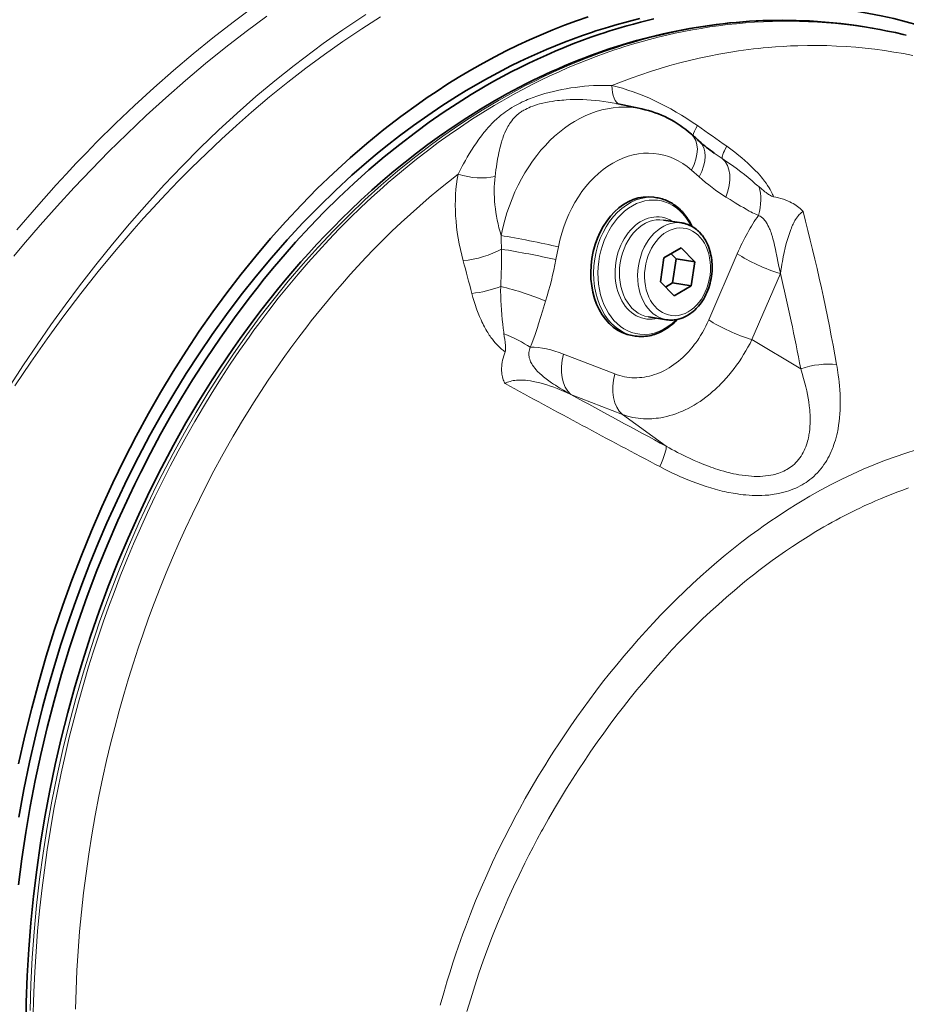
# Model space of a CAD drawing. Extents: x -672 to 7836, y -4841 to 1047.
# Tile 58 of 80: x 4865 to 4928, y -4316 to -4246. Entities that reach past the tile are written whole.
import ezdxf

# ---------------------------------------------------------------- set-up
doc = ezdxf.new("R2010")
doc.units = 0

msp = doc.modelspace()

# ---------------------------------------------------------------- linework, layer by layer
at = {"color": 7, "lineweight": 35}
for p, q in [((4927.846191, -4246.668945), (4927.853516, -4246.670898)), ((4928.08252, -4246.725586), (4927.853516, -4246.670898)), ((4909.205566, -4251.992676), (4907.395508, -4251.611328)), ((4910.275879, -4258.328613), (4910.070801, -4258.296387)), ((4912.063965, -4260.12793), (4910.762207, -4259.92334)), ((4912.00293, -4261.908203), (4910.77832, -4262.615234)), ((4912.978027, -4262.914551), (4912.00293, -4261.908203)), ((4910.77832, -4262.615234), (4910.528809, -4264.329102)), ((4911.649414, -4262.706055), (4911.280273, -4262.325195)), ((4911.399414, -4264.419922), (4911.649414, -4262.706055)), ((4911.649414, -4262.706055), (4912.978027, -4262.914551)), ((4912.728516, -4264.628418), (4912.978027, -4262.914551)), ((4910.528809, -4264.329102), (4911.503906, -4265.335938)), ((4910.897461, -4264.709961), (4911.399414, -4264.419922)), ((4911.399414, -4264.419922), (4912.728516, -4264.628418)), ((4911.503906, -4265.335938), (4912.728516, -4264.628418)), ((4910.977539, -4267.042969), (4909.675781, -4266.838379)), ((4910.977539, -4267.042969), (4911.085449, -4267.057129)), ((4908.724121, -4268.20752), (4908.519043, -4268.175293)), ((4908.724121, -4268.20752), (4908.873535, -4268.226563))]:
    msp.add_line(p, q, dxfattribs=at)
at = {"color": 7, "lineweight": 13}
for p, q in [((4912.752441, -4256.35498), (4913.297852, -4256.84082)), ((4903.07373, -4262.744141), (4903.248535, -4261.841797)), ((4913.98584, -4267.05127), (4916.020996, -4262.331543)), ((4917.069824, -4268.466797), (4919.10498, -4263.74707)), ((4920.547852, -4270.539551), (4917.069824, -4268.466797)), ((4903.614746, -4269.494141), (4907.288086, -4270.917969)), ((4904.147949, -4272.382813), (4907.821289, -4273.806641)), ((4910.950195, -4276.080566), (4907.821289, -4273.806641)), ((4900.324219, -4302.254883), (4900.234863, -4302.418457)), ((4902.135742, -4303.409668), (4902.049316, -4303.566406))]:
    msp.add_line(p, q, dxfattribs=at)
for points in [[(4864.595703, -4260.612305), (4865.982422, -4258.999023), (4867.394043, -4257.420898), (4868.110352, -4256.643066), (4868.833008, -4255.874512), (4869.556641, -4255.120117), (4870.286133, -4254.375), (4871.630371, -4253.041504), (4872.991211, -4251.741699), (4874.368164, -4250.477051), (4875.76123, -4249.248047), (4877.168457, -4248.056641), (4878.589844, -4246.90332), (4880.023926, -4245.790039), (4881.470215, -4244.717285)], [(4864.110352, -4271.733398), (4865.05957, -4270.268555), (4866.029297, -4268.824219), (4867.019531, -4267.400391), (4868.029297, -4265.999023), (4869.058594, -4264.620605), (4870.224609, -4263.116699), (4871.413574, -4261.643066), (4872.625, -4260.20166), (4873.85791, -4258.792969), (4875.112305, -4257.418457), (4876.386719, -4256.079102), (4877.680664, -4254.776367), (4878.994141, -4253.511719), (4880.325195, -4252.286133), (4881.661621, -4251.11084), (4883.014648, -4249.976563), (4884.382324, -4248.884277), (4885.764648, -4247.834961), (4886.460938, -4247.32666), (4887.160156, -4246.82959), (4887.862305, -4246.344238), (4888.567871, -4245.870117), (4889.512695, -4245.255859)], [(4864.375, -4262.513672), (4865.07373, -4261.677246), (4866.257813, -4260.296875), (4867.459473, -4258.941406), (4868.678223, -4257.611816), (4869.914063, -4256.308594), (4871.165527, -4255.033203), (4872.432129, -4253.785645), (4873.816406, -4252.47168), (4875.217285, -4251.193359), (4876.633789, -4249.951172), (4878.064453, -4248.746582), (4879.508789, -4247.581055), (4880.965332, -4246.455566), (4882.434082, -4245.371094)], [(4864.445313, -4271.767578), (4865.581543, -4270.072266), (4866.746582, -4268.405762), (4867.938965, -4266.77002), (4869.158691, -4265.165527), (4870.404297, -4263.59375), (4871.675293, -4262.056152), (4872.970703, -4260.553711), (4873.63916, -4259.802734), (4874.313965, -4259.061523), (4875.222168, -4258.088867), (4876.140137, -4257.133789), (4877.067871, -4256.196777), (4878.122559, -4255.165527), (4879.188477, -4254.158203), (4880.265137, -4253.175781), (4881.352051, -4252.218262), (4882.632324, -4251.133789), (4883.925293, -4250.085449), (4885.22998, -4249.074219), (4886.54541, -4248.100098), (4887.871094, -4247.164063), (4889.205566, -4246.268066), (4890.547852, -4245.411621)], [(4898.974121, -4251.385254), (4899.615723, -4251.021484), (4900.260254, -4250.668945), (4900.908203, -4250.328125), (4901.559082, -4249.998535), (4902.212402, -4249.680664), (4902.868652, -4249.375), (4903.527832, -4249.080566), (4904.188965, -4248.797852), (4904.852539, -4248.527344), (4905.185547, -4248.396484), (4905.518555, -4248.268555), (4906.130859, -4248.04248), (4906.744629, -4247.825684), (4907.359863, -4247.619629), (4907.976563, -4247.423828), (4908.594727, -4247.237793), (4909.214355, -4247.0625), (4909.834473, -4246.897461), (4910.456055, -4246.742676), (4911.078613, -4246.598145), (4911.702148, -4246.463867), (4912.325684, -4246.34082), (4912.950195, -4246.227539), (4913.602539, -4246.120605), (4914.255371, -4246.024902), (4914.908203, -4245.940918), (4915.561523, -4245.868652), (4916.214844, -4245.807617), (4916.868164, -4245.757813), (4917.520996, -4245.719727), (4918.173828, -4245.692871), (4918.826172, -4245.677734), (4919.477539, -4245.674316), (4920.128906, -4245.682129), (4920.779297, -4245.701172), (4921.428711, -4245.732422), (4922.077148, -4245.774414), (4922.724121, -4245.828125), (4923.370117, -4245.893555), (4924.014648, -4245.970215), (4924.657715, -4246.058105), (4925.299316, -4246.157715), (4925.938965, -4246.268555), (4926.57666, -4246.390625), (4927.212402, -4246.524414), (4927.846191, -4246.668945)], [(4928.08252, -4246.725586), (4927.45752, -4246.582031), (4926.830078, -4246.450195), (4926.201172, -4246.329102), (4925.569824, -4246.21875), (4924.937012, -4246.120117), (4924.302734, -4246.032227), (4923.666992, -4245.955078), (4923.029297, -4245.889648), (4922.390625, -4245.834961), (4921.750977, -4245.791504), (4921.110352, -4245.759766), (4920.468262, -4245.738281), (4919.825684, -4245.728516), (4919.182129, -4245.72998), (4918.538574, -4245.742676), (4917.894043, -4245.766602), (4917.249023, -4245.80127), (4916.604004, -4245.847656), (4915.958984, -4245.904785), (4915.313965, -4245.973633), (4914.668945, -4246.053223), (4914.053223, -4246.139648), (4913.437988, -4246.236328), (4912.823242, -4246.343262), (4912.208984, -4246.459961), (4911.595215, -4246.587402), (4910.982422, -4246.724609), (4910.370117, -4246.871582), (4909.758789, -4247.028809), (4909.148926, -4247.196289), (4908.539551, -4247.373535), (4907.931641, -4247.560547), (4907.598633, -4247.667969), (4907.265625, -4247.777832), (4906.932129, -4247.891113), (4906.599121, -4248.007813), (4905.935547, -4248.249023), (4905.273926, -4248.502441), (4904.614258, -4248.76709), (4903.957031, -4249.043945), (4903.302246, -4249.33252), (4902.649902, -4249.632813), (4902, -4249.944336), (4901.383789, -4250.251953), (4900.77002, -4250.569824), (4900.158691, -4250.897949), (4899.550781, -4251.236328), (4899.201172, -4251.436035)], [(4928.559082, -4248.174805), (4927.883301, -4248.044434), (4927.205078, -4247.927246), (4926.525391, -4247.822754), (4925.843262, -4247.731445), (4925.159668, -4247.65332), (4924.474609, -4247.587891), (4923.788086, -4247.536133), (4923.100098, -4247.497559), (4922.411133, -4247.47168), (4921.721191, -4247.459473), (4921.030273, -4247.460449), (4920.338867, -4247.474609), (4919.811523, -4247.494141), (4919.283691, -4247.521484), (4918.756348, -4247.556152), (4918.228516, -4247.598633), (4917.876465, -4247.631348), (4917.524902, -4247.66748), (4917.172852, -4247.707031), (4916.820801, -4247.749512), (4916.117188, -4247.845703), (4915.414063, -4247.955078), (4914.711426, -4248.078125), (4914.009766, -4248.214355), (4913.308594, -4248.364258), (4912.608887, -4248.527832), (4911.910156, -4248.70459), (4911.212402, -4248.894531), (4910.516602, -4249.098145), (4909.822266, -4249.314941), (4909.129883, -4249.544922), (4908.439453, -4249.788086), (4907.750488, -4250.044434), (4907.064453, -4250.313965)], [(4900.082031, -4251.802734), (4900.224121, -4251.722656), (4900.370117, -4251.644531), (4900.520508, -4251.567871), (4900.67334, -4251.494141), (4900.797363, -4251.437012), (4900.922363, -4251.381348), (4901.052246, -4251.32666), (4901.183105, -4251.272949), (4901.446289, -4251.171875), (4901.714844, -4251.07666), (4901.987305, -4250.987793), (4902.284668, -4250.898438), (4902.585938, -4250.81543), (4902.889648, -4250.739258), (4903.196289, -4250.668945), (4903.505371, -4250.605469), (4903.815918, -4250.547852), (4904.12793, -4250.496094), (4904.453125, -4250.449219), (4904.779297, -4250.40918), (4905.105957, -4250.375), (4905.433105, -4250.348145), (4905.760254, -4250.327637), (4906.086914, -4250.313965), (4906.413574, -4250.307129), (4906.739258, -4250.307129), (4907.064453, -4250.313965)], [(4865.53125, -4316.362305), (4865.589844, -4314.490234), (4865.6875, -4312.616699), (4865.824219, -4310.742676), (4866.000488, -4308.869629), (4866.215332, -4306.999023), (4866.469238, -4305.132324), (4866.761719, -4303.270508), (4867.092773, -4301.415527), (4867.461426, -4299.568359), (4867.868652, -4297.730469), (4868.312988, -4295.90332), (4868.794922, -4294.088379), (4869.313965, -4292.286621), (4869.888184, -4290.442383), (4870.500977, -4288.614746), (4871.151855, -4286.806152), (4871.84082, -4285.017578), (4872.566895, -4283.250977), (4873.32959, -4281.507813), (4874.128906, -4279.789063), (4874.541504, -4278.939453), (4874.963379, -4278.09668), (4875.744629, -4276.597168), (4876.553711, -4275.121094), (4877.390137, -4273.669922), (4878.253418, -4272.244629), (4879.143066, -4270.846191), (4880.058594, -4269.475098), (4880.999512, -4268.133301), (4881.965332, -4266.821289), (4882.955078, -4265.540039), (4883.968262, -4264.291016), (4885.018066, -4263.059082), (4886.09082, -4261.861816), (4887.186035, -4260.700684), (4888.302246, -4259.576172), (4889.439453, -4258.489746), (4890.59668, -4257.441895), (4891.772949, -4256.433105), (4892.967285, -4255.465332), (4893.571289, -4254.99707), (4894.179688, -4254.539063), (4894.997559, -4253.944336), (4895.822266, -4253.369141), (4896.65332, -4252.813477), (4897.808105, -4252.080566), (4898.974121, -4251.385254)], [(4870.039551, -4290.792969), (4870.392578, -4289.710938), (4870.757324, -4288.63916), (4871.135254, -4287.574219), (4871.527832, -4286.51123), (4871.975098, -4285.350098), (4872.437988, -4284.198242), (4872.916504, -4283.055176), (4873.410645, -4281.922363), (4873.919922, -4280.799805), (4874.444824, -4279.6875), (4874.984375, -4278.586914), (4875.539063, -4277.497559), (4876.10791, -4276.419922), (4876.691895, -4275.354492), (4877.290039, -4274.302246), (4877.902344, -4273.262695), (4878.52832, -4272.236816), (4879.168457, -4271.225098), (4879.821777, -4270.227539), (4880.48877, -4269.244629), (4881.168945, -4268.277344), (4881.513672, -4267.798828), (4881.862305, -4267.324707), (4882.213379, -4266.85498), (4882.567383, -4266.38916), (4883.254395, -4265.508789), (4883.952637, -4264.643555), (4884.662109, -4263.793945), (4885.382324, -4262.959961), (4886.113281, -4262.142578), (4886.854492, -4261.341797), (4887.605957, -4260.557617), (4888.367188, -4259.790527), (4889.138184, -4259.041016), (4889.918945, -4258.30957), (4890.3125, -4257.950684), (4890.708984, -4257.596191), (4891.106934, -4257.246094), (4891.507324, -4256.901367), (4892.044922, -4256.448242), (4892.585938, -4256.003906), (4893.130859, -4255.567383), (4893.900391, -4254.971191), (4894.676758, -4254.391602), (4895.459961, -4253.829102), (4896.249512, -4253.28418), (4897.04541, -4252.756836), (4897.847168, -4252.247559), (4898.654785, -4251.756348), (4899.201172, -4251.436035)], [(4900.77832, -4252.084961), (4900.892578, -4252.021484), (4901.012207, -4251.960938), (4901.137695, -4251.902832), (4901.267578, -4251.847656), (4901.418457, -4251.789551), (4901.574707, -4251.734863), (4901.735352, -4251.684082), (4901.900879, -4251.636719), (4902.013184, -4251.606934), (4902.127441, -4251.579102), (4902.36084, -4251.527832), (4902.599609, -4251.482422), (4902.793945, -4251.450195), (4902.990723, -4251.421875), (4903.189941, -4251.396973), (4903.338867, -4251.380859), (4903.488281, -4251.367188), (4903.643066, -4251.354492), (4903.798828, -4251.34375), (4904.093262, -4251.329102), (4904.390137, -4251.321289), (4904.688965, -4251.320313), (4904.98877, -4251.326172), (4905.290039, -4251.338379), (4905.591309, -4251.357422), (4905.893066, -4251.382813), (4906.194824, -4251.415039), (4906.496094, -4251.454102), (4906.796875, -4251.499512), (4907.09668, -4251.551758), (4907.395508, -4251.611328)], [(4896.09082, -4256.649414), (4896.185547, -4256.458984), (4896.28125, -4256.271484), (4896.377441, -4256.087402), (4896.474609, -4255.905762), (4896.606445, -4255.666504), (4896.740723, -4255.431152), (4896.877441, -4255.199707), (4897.044922, -4254.928223), (4897.21582, -4254.662598), (4897.391113, -4254.402832), (4897.570801, -4254.149902), (4897.662598, -4254.025879), (4897.755859, -4253.90332), (4897.933594, -4253.677734), (4898.024902, -4253.567383), (4898.117188, -4253.458008), (4898.243164, -4253.314941), (4898.37207, -4253.174316), (4898.503906, -4253.036133), (4898.672852, -4252.867676), (4898.848145, -4252.704102), (4899.028809, -4252.544922), (4899.121094, -4252.467773), (4899.215332, -4252.391602), (4899.34375, -4252.291992), (4899.474609, -4252.194824), (4899.609375, -4252.100586), (4899.750977, -4252.005859), (4899.925293, -4251.895508), (4900.082031, -4251.802734)], [(4898.728516, -4256.813477), (4898.758789, -4256.572754), (4898.791016, -4256.336426), (4898.822754, -4256.117676), (4898.855957, -4255.902832), (4898.911621, -4255.578125), (4898.97168, -4255.263184), (4899.005371, -4255.101074), (4899.041016, -4254.941406), (4899.074219, -4254.800293), (4899.109375, -4254.661133), (4899.171875, -4254.430664), (4899.239746, -4254.206055), (4899.275391, -4254.09668), (4899.312988, -4253.988281), (4899.365234, -4253.84668), (4899.420898, -4253.70752), (4899.479492, -4253.571777), (4899.557129, -4253.408691), (4899.598145, -4253.328613), (4899.640625, -4253.25), (4899.700195, -4253.147461), (4899.763184, -4253.046875), (4899.829102, -4252.94873), (4899.913574, -4252.834473), (4900.00293, -4252.723633), (4900.098633, -4252.617188), (4900.200684, -4252.51416), (4900.309082, -4252.415527), (4900.405273, -4252.336914), (4900.455566, -4252.297363), (4900.51416, -4252.254883), (4900.580566, -4252.208008), (4900.650391, -4252.162109), (4900.717773, -4252.120605), (4900.777832, -4252.084961)], [(4915.267578, -4254.658691), (4915.558105, -4254.869141), (4915.84668, -4255.086914), (4915.989746, -4255.19873), (4916.131836, -4255.3125), (4916.344238, -4255.487793), (4916.555176, -4255.667969), (4916.763672, -4255.854004), (4916.970215, -4256.046387), (4917.140137, -4256.211426), (4917.307617, -4256.380859), (4917.478516, -4256.5625), (4917.646484, -4256.750488), (4917.731445, -4256.850098), (4917.814941, -4256.95166), (4917.893555, -4257.049805), (4917.970703, -4257.150391), (4918.080078, -4257.300781), (4918.186523, -4257.456055), (4918.288574, -4257.617676), (4918.366699, -4257.751953), (4918.439941, -4257.890625), (4918.508301, -4258.033691), (4918.540039, -4258.107422), (4918.570313, -4258.181641), (4918.602539, -4258.270996)], [(4914.94873, -4255.532715), (4915.278809, -4255.756836), (4915.608887, -4255.98877), (4915.937988, -4256.228027), (4916.26416, -4256.474609), (4916.526855, -4256.680664), (4916.788086, -4256.891113), (4917.078125, -4257.132324), (4917.307129, -4257.327637), (4917.475098, -4257.471191), (4917.557129, -4257.540039)], [(4872.910645, -4291.537109), (4873.250488, -4290.496094), (4873.603027, -4289.460938), (4873.993652, -4288.362305), (4874.398438, -4287.271484), (4874.817383, -4286.188477), (4875.25, -4285.113281), (4875.696777, -4284.046387), (4876.157715, -4282.988281), (4876.631836, -4281.939453), (4877.119629, -4280.900391), (4877.620605, -4279.870605), (4878.135254, -4278.851563), (4878.662598, -4277.842773), (4879.203125, -4276.844727), (4879.756348, -4275.85791), (4880.038086, -4275.369141), (4880.322266, -4274.882813), (4880.706543, -4274.239746), (4881.096191, -4273.601563), (4881.491699, -4272.969238), (4882.007813, -4272.164063), (4882.532227, -4271.368652), (4883.065918, -4270.583008), (4883.60791, -4269.807129), (4884.158691, -4269.041016), (4884.717285, -4268.286133), (4885.28418, -4267.541016), (4885.610352, -4267.122559), (4885.938965, -4266.70752), (4886.380859, -4266.15918), (4886.827148, -4265.617676), (4887.27832, -4265.083008), (4887.825195, -4264.449219), (4888.378418, -4263.825195), (4888.937988, -4263.210938), (4889.503418, -4262.606934), (4890.074707, -4262.012695), (4890.716797, -4261.36377), (4891.365234, -4260.728027), (4892.020996, -4260.105469), (4892.683594, -4259.495605), (4893.352539, -4258.898926), (4894.027832, -4258.315918), (4894.709473, -4257.746582), (4895.397461, -4257.190918), (4896.09082, -4256.649414)], [(4917.557129, -4257.540039), (4917.737305, -4257.691406), (4917.908203, -4257.833496), (4917.990723, -4257.900879), (4918.071289, -4257.963867), (4918.135742, -4258.013184), (4918.19873, -4258.058105), (4918.259277, -4258.099121), (4918.317871, -4258.13623), (4918.393066, -4258.179688), (4918.464844, -4258.216309), (4918.533691, -4258.246094), (4918.602539, -4258.270996)], [(4915.206055, -4258.281738), (4915.506348, -4258.467773), (4915.873535, -4258.693848), (4916.254883, -4258.924316), (4916.452637, -4259.041016), (4916.654297, -4259.157715), (4916.873047, -4259.279297), (4916.98584, -4259.339844), (4917.101074, -4259.399414), (4917.219238, -4259.458008), (4917.339844, -4259.515137), (4917.435059, -4259.557617), (4917.531738, -4259.598633)], [(4918.602539, -4258.270996), (4918.780762, -4258.303223), (4918.958496, -4258.342773), (4919.135254, -4258.389648), (4919.30957, -4258.444336), (4919.481445, -4258.505859), (4919.566406, -4258.539551), (4919.650391, -4258.574707), (4919.773438, -4258.630859), (4919.893555, -4258.690918), (4920.010254, -4258.753906), (4920.122559, -4258.820313), (4920.228027, -4258.888184), (4920.327148, -4258.957031), (4920.419434, -4259.027344), (4920.504395, -4259.097656), (4920.577637, -4259.164063), (4920.639648, -4259.225586), (4920.670898, -4259.259277), (4920.72168, -4259.320801)], [(4917.531738, -4259.598633), (4917.593262, -4259.625977), (4917.653809, -4259.658203), (4917.712891, -4259.695313), (4917.770508, -4259.736328), (4917.808105, -4259.766602), (4917.844238, -4259.798828), (4917.915039, -4259.868652), (4917.971191, -4259.932129), (4918.024414, -4260), (4918.075684, -4260.071777), (4918.112305, -4260.12793), (4918.147461, -4260.186035), (4918.211914, -4260.302734), (4918.270996, -4260.424316), (4918.326172, -4260.548828), (4918.360352, -4260.632813), (4918.393066, -4260.718262), (4918.431152, -4260.824219), (4918.466797, -4260.931152), (4918.526367, -4261.123047), (4918.56543, -4261.261719), (4918.602539, -4261.399902), (4918.645996, -4261.574219), (4918.687012, -4261.74707), (4918.743652, -4262.003418), (4918.779297, -4262.171875), (4918.847168, -4262.505859), (4918.944824, -4263.000977), (4918.995117, -4263.24707), (4919.049316, -4263.501953), (4919.10498, -4263.74707)], [(4919.10498, -4263.74707), (4919.137695, -4263.52002), (4919.172852, -4263.293945), (4919.20752, -4263.083008), (4919.244141, -4262.873535), (4919.304688, -4262.55127), (4919.370117, -4262.23291), (4919.441406, -4261.918457), (4919.518555, -4261.609375), (4919.55957, -4261.456543), (4919.602539, -4261.304688), (4919.64502, -4261.162598), (4919.689453, -4261.022461), (4919.76123, -4260.810547), (4919.837891, -4260.603516), (4919.879883, -4260.49707), (4919.923828, -4260.393066), (4919.964844, -4260.30127), (4920.006836, -4260.211914), (4920.04834, -4260.126953), (4920.091797, -4260.044434), (4920.135254, -4259.96582), (4920.180176, -4259.889648), (4920.243164, -4259.791016), (4920.309082, -4259.698242), (4920.37793, -4259.61084), (4920.441895, -4259.538574), (4920.508301, -4259.472656), (4920.577148, -4259.414063), (4920.61377, -4259.386719), (4920.650391, -4259.361816), (4920.685547, -4259.340332), (4920.721191, -4259.321289)], [(4899.128418, -4264.666504), (4899.12793, -4264.998047), (4899.131836, -4265.331543), (4899.140625, -4265.666992), (4899.155273, -4266.00293), (4899.175781, -4266.34082), (4899.203125, -4266.684082), (4899.236816, -4267.028809), (4899.276367, -4267.369629), (4899.312988, -4267.654785), (4899.349121, -4267.936035), (4899.361816, -4268.044922)], [(4897.070313, -4265.165039), (4897.149414, -4265.455566), (4897.235352, -4265.746582), (4897.329102, -4266.038086), (4897.379395, -4266.184082), (4897.431641, -4266.330078), (4897.523438, -4266.572266), (4897.62207, -4266.81543), (4897.728027, -4267.058105), (4897.785645, -4267.183105), (4897.846191, -4267.308105), (4897.904297, -4267.424805), (4897.964844, -4267.541016), (4898.080078, -4267.750977), (4898.141113, -4267.855469), (4898.204102, -4267.959473), (4898.317383, -4268.136719), (4898.376953, -4268.224609), (4898.437988, -4268.312012), (4898.533691, -4268.441895), (4898.635254, -4268.570313), (4898.742188, -4268.697754), (4898.855957, -4268.822754), (4898.962891, -4268.931152), (4899.075195, -4269.037109), (4899.194336, -4269.139648), (4899.257813, -4269.189941), (4899.322266, -4269.23877), (4899.385742, -4269.28418), (4899.450684, -4269.328125)], [(4902.340332, -4265.709961), (4902.116699, -4266.436523), (4902.001953, -4266.806152), (4901.837891, -4267.325684), (4901.75293, -4267.589844), (4901.658203, -4267.877441), (4901.558105, -4268.17041), (4901.451172, -4268.470215), (4901.352051, -4268.733887), (4901.299316, -4268.867676), (4901.243652, -4269.002441)], [(4907.288086, -4270.917969), (4907.455078, -4270.978516), (4907.624023, -4271.031738), (4907.794922, -4271.077148), (4907.967285, -4271.115234), (4908.14209, -4271.145508), (4908.317871, -4271.167969), (4908.494629, -4271.182617), (4908.672852, -4271.189453), (4908.851563, -4271.188965), (4909.03125, -4271.180176), (4909.210938, -4271.164063), (4909.391113, -4271.139648), (4909.571289, -4271.107422), (4909.751465, -4271.067871), (4909.930664, -4271.020508), (4910.109863, -4270.965332), (4910.287598, -4270.902344), (4910.464844, -4270.832031), (4910.641602, -4270.753906), (4910.816895, -4270.667969), (4910.990723, -4270.574707), (4911.162109, -4270.474609), (4911.332031, -4270.366699), (4911.499512, -4270.251953), (4911.664551, -4270.130859), (4911.827148, -4270.002441), (4911.986816, -4269.867676), (4912.12793, -4269.740723), (4912.266113, -4269.608887), (4912.402344, -4269.472168), (4912.535156, -4269.330078), (4912.665039, -4269.184082), (4912.771484, -4269.058594), (4912.875, -4268.929688), (4912.976563, -4268.79834), (4913.05127, -4268.698242), (4913.124023, -4268.59668), (4913.196289, -4268.492188), (4913.26709, -4268.386719), (4913.401367, -4268.176758), (4913.530273, -4267.960938), (4913.652832, -4267.740234), (4913.77002, -4267.514648), (4913.880859, -4267.285156), (4913.98584, -4267.05127)], [(4899.450684, -4269.328125), (4899.461426, -4269.262695), (4899.46875, -4269.191406), (4899.472656, -4269.114258), (4899.473145, -4269.052246), (4899.47168, -4268.987305), (4899.462891, -4268.846191), (4899.450684, -4268.726563), (4899.439941, -4268.641602), (4899.415527, -4268.459961), (4899.385742, -4268.241211), (4899.361816, -4268.044922)], [(4904.147949, -4272.382813), (4903.884766, -4272.235352), (4903.62207, -4272.08252), (4903.359375, -4271.924316), (4903.201172, -4271.825195), (4903.042969, -4271.724121), (4902.904297, -4271.633301), (4902.766602, -4271.540039), (4902.570801, -4271.40332), (4902.377441, -4271.260742), (4902.282227, -4271.186523), (4902.1875, -4271.111328), (4902.036133, -4270.983887), (4901.957031, -4270.914063), (4901.879395, -4270.841797), (4901.812012, -4270.776367), (4901.745605, -4270.709473), (4901.654297, -4270.611328), (4901.566895, -4270.509277), (4901.484375, -4270.40332), (4901.411621, -4270.298828), (4901.376953, -4270.245117), (4901.344727, -4270.19043), (4901.304199, -4270.116211), (4901.267578, -4270.040039), (4901.234375, -4269.962402), (4901.201172, -4269.867188), (4901.174316, -4269.770508), (4901.164063, -4269.721191), (4901.155762, -4269.671875), (4901.147461, -4269.605957), (4901.142578, -4269.539551), (4901.14209, -4269.473633), (4901.147461, -4269.376953), (4901.160645, -4269.28125), (4901.181152, -4269.186523), (4901.208984, -4269.09375), (4901.243652, -4269.002441)], [(4907.821289, -4273.806641), (4908.00293, -4273.869141), (4908.187012, -4273.924805), (4908.373047, -4273.973145), (4908.560547, -4274.015137), (4908.75, -4274.049805), (4908.940918, -4274.077148), (4909.132813, -4274.098145), (4909.326172, -4274.111328), (4909.520508, -4274.118164), (4909.71582, -4274.117676), (4909.911133, -4274.110352), (4910.073242, -4274.099609), (4910.234863, -4274.083496), (4910.396973, -4274.062988), (4910.55957, -4274.038086), (4910.66748, -4274.018555), (4910.775391, -4273.997559), (4910.991211, -4273.94873), (4911.206543, -4273.892578), (4911.420898, -4273.828125), (4911.634766, -4273.756348), (4911.847168, -4273.676758), (4911.958008, -4273.631836), (4912.068848, -4273.585449), (4912.288574, -4273.48584), (4912.506836, -4273.378906), (4912.723145, -4273.263672), (4912.9375, -4273.141602), (4913.149414, -4273.011719), (4913.358398, -4272.875), (4913.56543, -4272.730957), (4913.769043, -4272.580078), (4913.970215, -4272.422852), (4914.117188, -4272.302246), (4914.262207, -4272.178223), (4914.405762, -4272.050781), (4914.512207, -4271.953125), (4914.617188, -4271.854004), (4914.72168, -4271.752441), (4914.825195, -4271.649414), (4915.027832, -4271.437988), (4915.226563, -4271.220215), (4915.42041, -4270.995605), (4915.609375, -4270.765137), (4915.79248, -4270.530273), (4915.970703, -4270.289063), (4916.143555, -4270.042969), (4916.311523, -4269.791992), (4916.474121, -4269.535645), (4916.631348, -4269.274902), (4916.783203, -4269.009766), (4916.929199, -4268.740234), (4917.069824, -4268.466797)], [(4899.445313, -4271.60498), (4899.412109, -4271.555176), (4899.379395, -4271.493652), (4899.344238, -4271.416504), (4899.310547, -4271.328613), (4899.280273, -4271.232422), (4899.253418, -4271.129395), (4899.232422, -4271.026367), (4899.21582, -4270.919922), (4899.204102, -4270.810059), (4899.197266, -4270.697754), (4899.195313, -4270.62207), (4899.195313, -4270.545898), (4899.197266, -4270.46875), (4899.20166, -4270.391602), (4899.215332, -4270.238281), (4899.237305, -4270.084961), (4899.266602, -4269.931641), (4899.302734, -4269.778809), (4899.345703, -4269.626953), (4899.39502, -4269.476563), (4899.450684, -4269.328125)], [(4923.111816, -4270.242676), (4923.14502, -4270.435547), (4923.17627, -4270.62793), (4923.20459, -4270.816895), (4923.230957, -4271.005371), (4923.263184, -4271.257324), (4923.291016, -4271.507813), (4923.314941, -4271.756348), (4923.337891, -4272.052734), (4923.35498, -4272.34668), (4923.365723, -4272.637695), (4923.369629, -4272.925293), (4923.367676, -4273.209961), (4923.358398, -4273.490723), (4923.343262, -4273.767578), (4923.320801, -4274.040039), (4923.291504, -4274.308594), (4923.255371, -4274.572266), (4923.212402, -4274.831055), (4923.188477, -4274.958496), (4923.162109, -4275.084473), (4923.120117, -4275.270996), (4923.074219, -4275.45459), (4923.023926, -4275.635254), (4922.969727, -4275.8125), (4922.89502, -4276.032715), (4922.855469, -4276.141113), (4922.813965, -4276.248047), (4922.771484, -4276.353027), (4922.727051, -4276.456055), (4922.652344, -4276.619141), (4922.57373, -4276.777832), (4922.491211, -4276.932617), (4922.404785, -4277.083496), (4922.314453, -4277.230469), (4922.208984, -4277.388672), (4922.099121, -4277.541504), (4921.984375, -4277.689453), (4921.864746, -4277.832031), (4921.740723, -4277.96875), (4921.611816, -4278.100586), (4921.478516, -4278.227051), (4921.34082, -4278.347656), (4921.198242, -4278.462891), (4921.06543, -4278.562988), (4920.929199, -4278.658203), (4920.789063, -4278.748535), (4920.645996, -4278.834961)], [(4920.547852, -4270.539551), (4920.657227, -4270.887207), (4920.758301, -4271.232422), (4920.805664, -4271.403809), (4920.850098, -4271.574707), (4920.916992, -4271.845703), (4920.977539, -4272.114746), (4921.031738, -4272.380859), (4921.07959, -4272.644043), (4921.120605, -4272.903809), (4921.158203, -4273.188477), (4921.17334, -4273.329102), (4921.187012, -4273.468262), (4921.201172, -4273.652344), (4921.211914, -4273.833496), (4921.218262, -4274.012207), (4921.221191, -4274.231934), (4921.217285, -4274.447266), (4921.207031, -4274.658203), (4921.19043, -4274.864258), (4921.166992, -4275.065918), (4921.137207, -4275.261719), (4921.119629, -4275.361328), (4921.099609, -4275.459961), (4921.070801, -4275.588379), (4921.038574, -4275.714355), (4921.00293, -4275.837891), (4920.956543, -4275.981934), (4920.905762, -4276.12207), (4920.850586, -4276.257813), (4920.790527, -4276.389648), (4920.726563, -4276.51709), (4920.650879, -4276.651367), (4920.570801, -4276.780762), (4920.485352, -4276.904297), (4920.394531, -4277.022949), (4920.298828, -4277.135742), (4920.198242, -4277.243164), (4920.092773, -4277.345703), (4919.981934, -4277.441895), (4919.882813, -4277.520996), (4919.779785, -4277.596191), (4919.672852, -4277.666992), (4919.562988, -4277.733398)], [(4904.147949, -4272.382813), (4903.822754, -4272.234863), (4903.654785, -4272.161133), (4903.48584, -4272.089844), (4903.327148, -4272.024902), (4903.168457, -4271.961914), (4902.921387, -4271.868164), (4902.673828, -4271.780273), (4902.425293, -4271.698242), (4902.176758, -4271.623047), (4901.931152, -4271.555664), (4901.803711, -4271.523438), (4901.676758, -4271.494141), (4901.558105, -4271.468262), (4901.439941, -4271.444824), (4901.256348, -4271.412598), (4901.073242, -4271.386719), (4900.891602, -4271.367188), (4900.710938, -4271.354492), (4900.554688, -4271.350098), (4900.399902, -4271.352539), (4900.323242, -4271.356445), (4900.247559, -4271.362305), (4900.134766, -4271.374512), (4900.024414, -4271.391602), (4899.916016, -4271.414063), (4899.811035, -4271.442383), (4899.713867, -4271.474121), (4899.620117, -4271.511719), (4899.530273, -4271.555176), (4899.445313, -4271.60498)], [(4910.950195, -4276.080566), (4911.152832, -4276.193359), (4911.35498, -4276.304199), (4911.554688, -4276.411133), (4911.754395, -4276.515625), (4912.055176, -4276.668945), (4912.355469, -4276.815918), (4912.654785, -4276.95752), (4912.953125, -4277.092285), (4913.291992, -4277.23877), (4913.628906, -4277.375977), (4913.963867, -4277.504395), (4914.131348, -4277.56543), (4914.29834, -4277.624512), (4914.461426, -4277.679688), (4914.623047, -4277.732422), (4914.839844, -4277.799316), (4915.054688, -4277.861816), (4915.268066, -4277.919922), (4915.416016, -4277.958008), (4915.563477, -4277.993652), (4915.758301, -4278.037109), (4915.951172, -4278.07666), (4916.141602, -4278.111816), (4916.367188, -4278.147949), (4916.589844, -4278.177734), (4916.808594, -4278.201172), (4917.023438, -4278.218262), (4917.234375, -4278.228516), (4917.441406, -4278.231934), (4917.644043, -4278.228516), (4917.842773, -4278.21875), (4918.036621, -4278.20166), (4918.225586, -4278.177734), (4918.410156, -4278.147461), (4918.589844, -4278.109375), (4918.677734, -4278.087891), (4918.76416, -4278.064941), (4918.87793, -4278.03125), (4918.98877, -4277.994629), (4919.097656, -4277.95459), (4919.21875, -4277.905762), (4919.336914, -4277.852051), (4919.45166, -4277.794922), (4919.562988, -4277.733398)], [(4910.483887, -4277.533203), (4910.867676, -4277.731445), (4911.251465, -4277.920898), (4911.443848, -4278.012695), (4911.63623, -4278.102539), (4911.924316, -4278.23291), (4912.212891, -4278.35791), (4912.500977, -4278.478027), (4912.789063, -4278.592773), (4913.124023, -4278.719238), (4913.458008, -4278.838379), (4913.791016, -4278.949707), (4914.12207, -4279.052734), (4914.45166, -4279.147461), (4914.778809, -4279.233398), (4914.942871, -4279.273438), (4915.105957, -4279.311035), (4915.266602, -4279.346191), (4915.42627, -4279.378906), (4915.731445, -4279.436035), (4915.882813, -4279.461426), (4916.033691, -4279.484375), (4916.233398, -4279.511719), (4916.431641, -4279.535645), (4916.628418, -4279.555664), (4916.862305, -4279.574219), (4917.09375, -4279.586914), (4917.322266, -4279.594238), (4917.54834, -4279.595703), (4917.771484, -4279.59082), (4918.019043, -4279.579102), (4918.262207, -4279.55957), (4918.382813, -4279.546875), (4918.501465, -4279.532227), (4918.658691, -4279.509766), (4918.813965, -4279.484375), (4918.967285, -4279.455078), (4919.15625, -4279.414063), (4919.341309, -4279.367676), (4919.523438, -4279.315918), (4919.702148, -4279.258789), (4919.877441, -4279.196289), (4920.048828, -4279.128906), (4920.202637, -4279.062012), (4920.353516, -4278.990723), (4920.501465, -4278.915039), (4920.645996, -4278.834961)], [(4921.208008, -4279.64502), (4920.652344, -4279.97168), (4920.182617, -4280.256836), (4919.714844, -4280.549805), (4919.249023, -4280.849609), (4918.785645, -4281.156738), (4918.477539, -4281.365234), (4918.17041, -4281.577148), (4917.864258, -4281.79248), (4917.558594, -4282.010742), (4916.951172, -4282.456055), (4916.347656, -4282.914063), (4915.748047, -4283.383301), (4915.15332, -4283.864746), (4914.562988, -4284.35791), (4913.977051, -4284.862305), (4913.395996, -4285.378418), (4912.819824, -4285.905273), (4912.248535, -4286.442871), (4911.682617, -4286.991699), (4911.12207, -4287.550781), (4910.566406, -4288.120605), (4910.016602, -4288.700684), (4909.484375, -4289.277344), (4908.957031, -4289.864258), (4908.435547, -4290.460449), (4907.919922, -4291.06543), (4907.410156, -4291.679688), (4906.90625, -4292.303223), (4906.408203, -4292.93457), (4905.916992, -4293.574707), (4905.461914, -4294.182617), (4905.012207, -4294.797852), (4904.568359, -4295.42041), (4904.129883, -4296.049316), (4903.697754, -4296.685547), (4903.271484, -4297.328125), (4902.935059, -4297.847168), (4902.602051, -4298.370117), (4902.273438, -4298.896973), (4902.029785, -4299.294434), (4901.788086, -4299.694336), (4901.548828, -4300.09668), (4901.311523, -4300.501465), (4900.888184, -4301.239258), (4900.472168, -4301.984375), (4900.324219, -4302.254883)], [(4928.245605, -4279.058105), (4927.828125, -4279.205566), (4927.411133, -4279.359375), (4926.994629, -4279.519531), (4926.579102, -4279.686523), (4926.23291, -4279.830078), (4925.887207, -4279.978027), (4925.541992, -4280.130859), (4925.28418, -4280.247559), (4925.026855, -4280.366699), (4924.768066, -4280.48877), (4924.509766, -4280.61377), (4924.127441, -4280.802734), (4923.746094, -4280.99707), (4923.365723, -4281.196777), (4923.081055, -4281.349609), (4922.796875, -4281.505859), (4922.513184, -4281.664551), (4922.205078, -4281.840332)], [(4922.205078, -4281.840332), (4921.637207, -4282.174805), (4921.072266, -4282.52002), (4920.510254, -4282.875977), (4919.950684, -4283.243164), (4919.46875, -4283.570313), (4918.98877, -4283.904785), (4918.510742, -4284.247559), (4918.035645, -4284.598633), (4917.562988, -4284.957031), (4917.269531, -4285.184082), (4916.977539, -4285.414063), (4916.68457, -4285.648438), (4916.392578, -4285.88623), (4915.813965, -4286.368164), (4915.239258, -4286.861816), (4914.669434, -4287.366699), (4914.104492, -4287.882813), (4913.544434, -4288.409668), (4912.98877, -4288.947266), (4912.438965, -4289.495605), (4911.894043, -4290.054199), (4911.354492, -4290.623047), (4910.844238, -4291.175781), (4910.338867, -4291.737305), (4909.838867, -4292.308105), (4909.344238, -4292.888184), (4908.85498, -4293.476074), (4908.371094, -4294.072754), (4907.893066, -4294.677734), (4907.420898, -4295.290527), (4906.949219, -4295.918457), (4906.483887, -4296.554199), (4906.024902, -4297.197754), (4905.571777, -4297.848633), (4905.125488, -4298.507813), (4904.685547, -4299.173828), (4904.251953, -4299.84668), (4903.825684, -4300.527344), (4903.393066, -4301.235352), (4902.96582, -4301.954102), (4902.546387, -4302.679688), (4902.135742, -4303.409668)], [(4865.759766, -4316.52002), (4865.777832, -4315.792969), (4865.802246, -4315.06543), (4865.868652, -4313.610352), (4865.958496, -4312.154785), (4866.071777, -4310.69873), (4866.208496, -4309.243652), (4866.368652, -4307.789063), (4866.551758, -4306.336914), (4866.758301, -4304.887207), (4866.988281, -4303.44043), (4867.241211, -4301.99707), (4867.486816, -4300.710449), (4867.750488, -4299.427734), (4868.032715, -4298.148926), (4868.333008, -4296.875488), (4868.650879, -4295.607422), (4868.987305, -4294.345215), (4869.341309, -4293.089355), (4869.712891, -4291.840332), (4870.039551, -4290.792969)], [(4868.772949, -4316.28418), (4868.814453, -4314.898926), (4868.878418, -4313.511719), (4868.964355, -4312.124512), (4869.072754, -4310.736816), (4869.203613, -4309.349609), (4869.355957, -4307.963867), (4869.530762, -4306.57959), (4869.727539, -4305.197754), (4869.945801, -4303.818848), (4870.186035, -4302.443359), (4870.447754, -4301.072266), (4870.731445, -4299.705566), (4870.996094, -4298.517578), (4871.277344, -4297.334473), (4871.574707, -4296.155762), (4871.887695, -4294.982422), (4872.217285, -4293.814453), (4872.562012, -4292.65332), (4872.910645, -4291.537109)], [(4900.234863, -4302.418457), (4899.79541, -4303.246094), (4899.367188, -4304.083984), (4898.950195, -4304.930176), (4898.544922, -4305.78418), (4898.129395, -4306.695801), (4897.727539, -4307.615234), (4897.339844, -4308.542969), (4896.966309, -4309.477539), (4896.606934, -4310.418945), (4896.433105, -4310.89209), (4896.262207, -4311.366699), (4896.095703, -4311.842773), (4895.932617, -4312.320313), (4895.720703, -4312.958984), (4895.515625, -4313.600098), (4895.317871, -4314.243652), (4895.061035, -4315.114746), (4894.816895, -4315.989746)], [(4902.049316, -4303.566406), (4901.742676, -4304.129395), (4901.44043, -4304.698242), (4901.143555, -4305.270996), (4900.852539, -4305.848145), (4900.439453, -4306.693359), (4900.038086, -4307.546875), (4899.648926, -4308.407715), (4899.271973, -4309.275879), (4898.907227, -4310.150879), (4898.555664, -4311.032715), (4898.216797, -4311.92041), (4897.890625, -4312.813965), (4897.578125, -4313.712891), (4897.278809, -4314.616699), (4896.993164, -4315.525391), (4896.721191, -4316.437988)]]:
    msp.add_lwpolyline(points, dxfattribs=at)
at = {"color": 7, "lineweight": 35}
for points in [[(4897.077637, -4249.173828), (4897.890137, -4248.714844), (4898.706543, -4248.274414), (4899.527832, -4247.852539), (4900.353027, -4247.44873), (4901.182617, -4247.063477), (4902.015137, -4246.696777), (4902.851563, -4246.348633), (4903.690918, -4246.019531), (4904.533203, -4245.708984), (4905.378418, -4245.41748)], [(4897.368164, -4250.262695), (4897.987793, -4249.911133), (4898.61084, -4249.569824), (4899.23584, -4249.239258), (4899.863281, -4248.919434), (4900.493652, -4248.610352), (4901.125977, -4248.312012), (4901.760254, -4248.024414), (4902.396973, -4247.748047), (4903.035645, -4247.482422), (4903.67627, -4247.228027), (4904.318359, -4246.984375), (4904.961914, -4246.751953), (4905.607422, -4246.530273), (4905.930664, -4246.423828), (4906.254883, -4246.319824), (4906.578125, -4246.219238), (4906.901855, -4246.121094), (4907.442871, -4245.963867), (4907.984375, -4245.813965), (4908.526855, -4245.672363), (4909.069824, -4245.538086)], [(4898.032715, -4250.367188), (4898.647461, -4250.018066), (4899.265137, -4249.679688), (4899.885254, -4249.351074), (4900.508301, -4249.033691), (4901.133301, -4248.726563), (4901.760254, -4248.430176), (4902.390137, -4248.144531), (4903.021484, -4247.869629), (4903.654785, -4247.605469), (4904.290039, -4247.352051), (4904.926758, -4247.109375), (4905.56543, -4246.87793), (4906.205566, -4246.657227), (4906.526367, -4246.550781), (4906.847168, -4246.447266), (4907.168457, -4246.34668), (4907.489746, -4246.248535), (4907.811523, -4246.15332), (4908.133789, -4246.060547), (4908.617188, -4245.927246), (4909.101563, -4245.799805), (4909.586426, -4245.678711), (4910.071289, -4245.563477)], [(4927.853516, -4246.670898), (4927.304688, -4246.544434), (4926.754395, -4246.426758), (4926.202148, -4246.316895), (4925.648926, -4246.21582), (4925.09375, -4246.123047), (4924.537598, -4246.039063), (4923.980469, -4245.963379), (4923.421875, -4245.895996), (4922.862305, -4245.836914), (4922.301758, -4245.786621), (4921.740234, -4245.744629), (4921.178223, -4245.711426), (4920.70459, -4245.689941), (4920.230469, -4245.674316), (4919.756348, -4245.665039), (4919.28125, -4245.661621), (4918.805664, -4245.664551), (4918.330566, -4245.672852), (4917.854492, -4245.687988), (4917.378418, -4245.708496), (4916.902832, -4245.735352), (4916.425781, -4245.768555), (4915.949219, -4245.807617), (4915.473633, -4245.852539), (4914.996582, -4245.90332), (4914.52002, -4245.960449), (4914.044434, -4246.023438), (4913.567871, -4246.092773), (4913.091797, -4246.16748), (4912.616699, -4246.248535), (4912.140625, -4246.335938), (4911.666016, -4246.428711), (4911.191895, -4246.527832), (4910.716797, -4246.632813), (4910.243164, -4246.744141), (4909.770996, -4246.86084), (4909.297363, -4246.983887), (4908.825195, -4247.112793), (4908.354492, -4247.247559), (4907.882813, -4247.388672), (4907.413086, -4247.535156), (4906.944824, -4247.687012), (4906.475586, -4247.845703), (4906.007813, -4248.010254), (4905.54248, -4248.179688), (4905.075684, -4248.355957), (4904.61084, -4248.537598), (4904.148438, -4248.724609), (4903.68457, -4248.918457), (4903.223145, -4249.117676), (4902.76416, -4249.321777), (4902.303711, -4249.532715), (4901.846191, -4249.749023), (4901.390625, -4249.970215), (4900.934082, -4250.198242), (4900.480469, -4250.431641), (4900.029297, -4250.669922), (4899.577148, -4250.914551), (4899.127441, -4251.164551), (4898.680664, -4251.419434)], [(4897.077637, -4249.173828), (4896.217773, -4249.681641), (4895.36377, -4250.209961), (4894.515625, -4250.758789), (4893.883789, -4251.183105), (4893.255371, -4251.618652), (4892.010254, -4252.522949), (4890.780762, -4253.470703), (4889.567871, -4254.461426), (4888.373047, -4255.494141), (4887.195801, -4256.568359), (4886.038574, -4257.682617), (4884.900879, -4258.836426), (4883.791992, -4260.020508), (4882.70459, -4261.241211), (4881.63916, -4262.498535), (4880.596191, -4263.791016), (4879.57666, -4265.118164), (4878.581543, -4266.478516), (4877.611328, -4267.871582), (4876.666016, -4269.29541), (4875.74707, -4270.749512), (4874.85498, -4272.23291), (4873.990234, -4273.744629), (4873.109863, -4275.365723), (4872.260742, -4277.015625), (4871.444336, -4278.692383), (4870.660645, -4280.39502), (4869.911133, -4282.12207), (4869.195313, -4283.87207), (4868.514648, -4285.644043), (4867.869141, -4287.435547), (4867.259766, -4289.246094), (4866.686523, -4291.074219), (4866.149902, -4292.91748), (4865.650391, -4294.775391), (4865.162109, -4296.759277), (4864.716309, -4298.755859)], [(4864.706543, -4307.402344), (4864.949219, -4305.527344), (4865.22998, -4303.657715), (4865.548828, -4301.793945), (4865.90625, -4299.9375), (4866.300781, -4298.090332), (4866.753418, -4296.167969), (4867.24707, -4294.257813), (4867.780762, -4292.362793), (4868.354492, -4290.483887), (4868.967285, -4288.622559), (4869.619141, -4286.780762), (4870.309082, -4284.959961), (4871.036621, -4283.161621), (4871.800781, -4281.387695), (4872.601563, -4279.63916), (4873.015137, -4278.775391), (4873.4375, -4277.918457), (4874.131348, -4276.562012), (4874.847656, -4275.225098), (4875.585449, -4273.908203), (4876.344238, -4272.611816), (4877.124512, -4271.336914), (4878.094238, -4269.826172), (4879.093262, -4268.348633), (4880.120117, -4266.90625), (4881.174316, -4265.500488), (4881.710938, -4264.811035), (4882.254395, -4264.131348), (4882.989258, -4263.240234), (4883.735352, -4262.366211), (4884.492188, -4261.509766), (4885.501953, -4260.413086), (4886.530273, -4259.348145), (4887.576172, -4258.314941), (4888.638672, -4257.31543), (4889.717285, -4256.349121), (4890.811523, -4255.417969), (4891.918945, -4254.521973), (4893.039063, -4253.663086), (4894.028809, -4252.941895), (4895.020996, -4252.253906), (4896.013672, -4251.599121), (4897.013672, -4250.972168), (4898.032715, -4250.367188)], [(4864.731934, -4302.553223), (4865.092285, -4300.584473), (4865.495117, -4298.625), (4865.939941, -4296.676758), (4866.180176, -4295.698242), (4866.431152, -4294.722656), (4866.692383, -4293.751953), (4866.963867, -4292.784668), (4867.342773, -4291.500488), (4867.739746, -4290.223633), (4868.155273, -4288.955078), (4868.677734, -4287.443848), (4869.226074, -4285.945313), (4869.800293, -4284.460938), (4870.399414, -4282.991699), (4871.023438, -4281.538086), (4871.745605, -4279.943359), (4872.49707, -4278.370605), (4873.277832, -4276.821777), (4874.086914, -4275.297852), (4874.92334, -4273.799805), (4875.787109, -4272.329102), (4876.677734, -4270.886719), (4877.59375, -4269.474121), (4878.535156, -4268.091309), (4879.556641, -4266.664063), (4880.603516, -4265.273926), (4881.674316, -4263.923828), (4882.766602, -4262.614746), (4883.879395, -4261.348145), (4885.011719, -4260.125488), (4886.161621, -4258.947266), (4887.328613, -4257.812988), (4888.512207, -4256.723633), (4889.712402, -4255.678223), (4890.318359, -4255.171875), (4890.928711, -4254.676758), (4891.913574, -4253.907227), (4892.909668, -4253.165039), (4893.916992, -4252.450684), (4894.936035, -4251.763184), (4895.967773, -4251.103027), (4896.662598, -4250.678223), (4897.368164, -4250.262695)], [(4898.680664, -4251.419434), (4897.686523, -4252.009277), (4896.706543, -4252.622559), (4895.729004, -4253.266602), (4894.766113, -4253.933105), (4893.938965, -4254.532227), (4893.123535, -4255.147461), (4892.310547, -4255.784668), (4891.510254, -4256.4375), (4890.713867, -4257.112305), (4889.929688, -4257.801758), (4889.150391, -4258.512695), (4888.383301, -4259.237793), (4887.78125, -4259.825684), (4887.1875, -4260.421875), (4886.597168, -4261.030762), (4886.014648, -4261.648438), (4885.436523, -4262.27832), (4884.866699, -4262.916504), (4884.300781, -4263.566895), (4883.743652, -4264.224609), (4883.190918, -4264.89502), (4882.646973, -4265.572754), (4882.107422, -4266.262207), (4881.577148, -4266.958496), (4881.051758, -4267.666992), (4880.535156, -4268.381348), (4880.023438, -4269.107422), (4879.521484, -4269.839844), (4879.024414, -4270.583496), (4878.537109, -4271.333008), (4878.055176, -4272.093262), (4877.58252, -4272.859375), (4876.65918, -4274.416992), (4875.767578, -4276.005859), (4874.907715, -4277.623535), (4874.081055, -4279.269043), (4873.287598, -4280.940918), (4872.528809, -4282.637695), (4871.804688, -4284.358398), (4871.115723, -4286.101074), (4870.462891, -4287.864258), (4869.846191, -4289.646973), (4869.266602, -4291.447754), (4868.724121, -4293.26416), (4868.219727, -4295.095703), (4867.753418, -4296.940918), (4867.325195, -4298.797363), (4866.936523, -4300.664551), (4866.586426, -4302.540527), (4866.276367, -4304.423828), (4866.005371, -4306.313477), (4865.774414, -4308.207031), (4865.583984, -4310.103027), (4865.433594, -4312.000488), (4865.323242, -4313.897949), (4865.253906, -4315.793457), (4865.224609, -4317.685547)], [(4912.789551, -4260.384766), (4912.719238, -4260.242676), (4912.647461, -4260.109375), (4912.573242, -4259.981934), (4912.495605, -4259.858398), (4912.414063, -4259.737793), (4912.334473, -4259.628418), (4912.253418, -4259.524414), (4912.169434, -4259.423828), (4912.08252, -4259.32666), (4911.994629, -4259.234863), (4911.891113, -4259.134766), (4911.785156, -4259.040039), (4911.676758, -4258.950684), (4911.553711, -4258.858398), (4911.478027, -4258.806152), (4911.400391, -4258.755371), (4911.320801, -4258.707031), (4911.240723, -4258.661133), (4911.157227, -4258.616699), (4911.018066, -4258.549805), (4910.875488, -4258.490234), (4910.763184, -4258.449219), (4910.650391, -4258.413086), (4910.55957, -4258.387695), (4910.46582, -4258.364746), (4910.371094, -4258.345215), (4910.275879, -4258.328613)], [(4911.085449, -4267.057129), (4911.169434, -4267.063965), (4911.253906, -4267.067383), (4911.338379, -4267.067871), (4911.422852, -4267.064453), (4911.516602, -4267.057129), (4911.612793, -4267.044922), (4911.708008, -4267.028809), (4911.803223, -4267.008301), (4911.897461, -4266.983887), (4911.979492, -4266.958984), (4912.061035, -4266.930664), (4912.141602, -4266.899902), (4912.22168, -4266.865723), (4912.324707, -4266.816895), (4912.42627, -4266.763184), (4912.500977, -4266.719238), (4912.617676, -4266.64502), (4912.70166, -4266.586426), (4912.78418, -4266.523926), (4912.865234, -4266.458496), (4912.977539, -4266.358887), (4913.088867, -4266.250977), (4913.16748, -4266.167969), (4913.241211, -4266.084961), (4913.344238, -4265.958984), (4913.442383, -4265.827148), (4913.535645, -4265.69043), (4913.623047, -4265.547852), (4913.705566, -4265.401367), (4913.782715, -4265.25), (4913.853516, -4265.094727), (4913.918945, -4264.936035), (4913.978027, -4264.773926), (4914.03125, -4264.608887), (4914.078125, -4264.441406), (4914.118652, -4264.271973), (4914.152344, -4264.100586), (4914.180176, -4263.928223), (4914.201172, -4263.754883), (4914.21582, -4263.581543), (4914.223633, -4263.407715), (4914.224609, -4263.234375), (4914.219238, -4263.070313), (4914.20752, -4262.90332), (4914.195313, -4262.78125), (4914.170898, -4262.608398), (4914.141113, -4262.441895), (4914.104004, -4262.27832), (4914.060547, -4262.117676), (4914.010742, -4261.960449), (4913.95459, -4261.807129), (4913.891602, -4261.657715), (4913.822754, -4261.513184), (4913.747559, -4261.373535), (4913.693848, -4261.283203), (4913.637695, -4261.195801), (4913.579102, -4261.110352), (4913.526367, -4261.039063), (4913.47168, -4260.970215), (4913.415039, -4260.902832), (4913.318359, -4260.797852), (4913.247559, -4260.727539), (4913.173828, -4260.660156), (4913.098145, -4260.596191), (4913.020508, -4260.535645), (4912.921387, -4260.46582), (4912.864746, -4260.429199), (4912.807129, -4260.394531), (4912.748535, -4260.361328), (4912.641113, -4260.306641), (4912.543457, -4260.263184), (4912.494141, -4260.243164), (4912.413086, -4260.213867), (4912.331543, -4260.187988), (4912.265625, -4260.169922), (4912.19873, -4260.15332), (4912.131348, -4260.139648), (4912.063965, -4260.12793)], [(4908.873535, -4268.226563), (4908.989258, -4268.236328), (4909.105957, -4268.241699), (4909.223145, -4268.241699), (4909.339844, -4268.237305), (4909.476074, -4268.226563), (4909.610352, -4268.209473), (4909.744141, -4268.186523), (4909.877441, -4268.157715), (4909.999023, -4268.125977), (4910.117188, -4268.089844), (4910.234375, -4268.049316), (4910.350586, -4268.004395), (4910.466309, -4267.95459), (4910.604492, -4267.888672), (4910.737793, -4267.817871), (4910.852539, -4267.750977), (4910.966309, -4267.679688), (4911.087402, -4267.597656), (4911.205566, -4267.510742), (4911.321777, -4267.418945), (4911.432617, -4267.324707), (4911.566895, -4267.202148), (4911.682129, -4267.088867), (4911.745117, -4267.022949)]]:
    msp.add_lwpolyline(points, dxfattribs=at)
at = {"color": 7, "lineweight": 13}
for centre, radius, start, end in [((4620.138672, -4671.166992), 510.470585, 54.679455, 54.967112), ((4930.501953, -4231.974121), 28.229492, 235.147653, 236.56784), ((4922.369629, -4246.815918), 13.519991, 227.857355, 238.003929), ((4778.718262, -4296.145508), 146.699134, 10.170188, 14.537793), ((4929.171387, -4260.563965), 30.013616, 180.90046, 182.740854), ((4858.234375, -4262.362305), 40.959462, 356.775306, 0.508192), ((4884.605469, -4348.525879), 87.747827, 77.850298, 80.431188), ((4875.402832, -4257.47998), 28.16677, 343.010613, 349.228799), ((4703.458496, -4315.438477), 200.032346, 14.556006, 15.246135), ((4775.497559, -4297.809082), 147.5915, 10.64745, 13.343283), ((4896.182129, -4257.001953), 8.211726, 276.210873, 291.028654), ((5325.468262, -3491.630371), 888.738178, 241.356568, 242.164374), ((5424.581543, -3323.130371), 1082.557622, 241.265945, 241.675729)]:
    msp.add_arc(centre, radius, start, end, dxfattribs=at)
at = {"color": 7, "lineweight": 35}
for centre, radius, start, end in [((4866.630859, -4306.089844), 69.72392, 47.972732, 48.59975), ((4920.643066, -4246.172852), 10.944224, 227.930233, 235.022879)]:
    msp.add_arc(centre, radius, start, end, dxfattribs=at)
at = {"color": 7, "lineweight": 13}
for centre, major_axis, ratio, start_param, end_param in [((4871.866211, -4291.759277), (36, 62.354004), 0.57735, 0.062427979, 1.92790603), ((4909.699707, -4265.993164), (10.599121, -14.471191), 0.651865, 2.050790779, 2.484875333), ((4908.308105, -4248.741211), (-0.680176, -2.921875), 0.357595, 5.361703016, 6.253726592), ((4907.171875, -4262.902344), (-1.722656, -10.966797), 0.739997, 3.103082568, 4.658229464), ((4914.547363, -4251.612305), (-1.705566, -2.467773), 0.109853, 5.47533308, 5.950053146), ((4910.758789, -4256.041992), (1.981445, 2.252441), 0.60877, 5.081207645, 6.283177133), ((4911.304199, -4256.527832), (-2.005859, -2.230957), 0.606097, 1.946211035, 3.141673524), ((4909.095703, -4263.204102), (-1.257324, -8.004883), 0.739997, 2.702379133, 4.658229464), ((4916.68457, -4253.09668), (-1.717285, -2.459961), 0.124585, 5.484056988, 6.205653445), ((4913.212891, -4257.96875), (-1.57959, -2.550293), 0.642127, 1.835004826, 3.041175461), ((4909.414551, -4264.061035), (10.686523, -12.222168), 0.678388, 3.628301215, 4.090727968), ((4897.004883, -4255.266602), (2.939941, -0.597656), 0.523595, 4.504165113, 5.44082374), ((4910.223633, -4262.672852), (9.854492, -9.496582), 0.635715, 3.588152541, 3.98482424), ((4915.538574, -4259.285156), (-1.129395, -2.779297), 0.662724, 1.724830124, 2.485370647), ((4909.5, -4263.268066), (0.775879, 4.939453), 0.739997, 6.283147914, 9.424740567), ((4909.680664, -4263.296387), (0.749023, 4.768555), 0.739997, 5.489649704, 9.463484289), ((4910.038086, -4263.352539), (0.569824, 3.628906), 0.739997, 5.9751603, 9.463484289), ((4910.21875, -4263.380859), (0.542969, 3.45752), 0.739997, 6.283147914, 9.424740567), ((4919.21582, -4269.282715), (-1.799316, -11.838379), 0.415098, 3.820173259, 4.14926412), ((4911.520996, -4263.585449), (0.542969, 3.45752), 0.739997, 6.283147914, 9.424740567), ((4911.753418, -4263.62207), (0.48877, 3.111816), 0.739997, 0.0387063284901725, 6.321891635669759), ((4901.255371, -4261.528809), (2.942383, -0.583984), 0.03641, 0.833796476, 2.369684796), ((4897.304199, -4261.567383), (2.901367, 0.762207), 0.364639, 4.319826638, 5.321505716), ((4918.01416, -4262.64502), (2.754883, -1.187988), 0.220472, 4.002854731, 5.212278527), ((4900.34668, -4265.396973), (2.867676, -0.880859), 0.127807, 0.842209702, 2.048382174), ((4910.038086, -4263.352539), (0.569824, 3.628906), 0.739997, 3.180298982, 3.449888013), ((4909.680664, -4263.296387), (0.749023, 4.768555), 0.739997, 3.180298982, 3.935202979), ((4915.979004, -4267.364258), (2.754883, -1.187988), 0.220472, 4.002854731, 5.212278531), ((4899.250488, -4268.688965), (2.766113, -1.161621), 0.212678, 0.859203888, 1.619771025), ((4904.485352, -4277.788574), (5.703613, -8.068848), 0.609652, 2.398377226, 2.727437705), ((4905.60791, -4269.807617), (-1.083984, -2.797363), 0.66408, 4.855694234, 6.065118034), ((4921.638184, -4271.641602), (2.94873, 0.552734), 0.447331, 0.965904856, 1.864617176), ((4909.281738, -4271.231445), (-1.083984, -2.797363), 0.66408, 4.855694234, 6.065118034), ((4927.002441, -4323.432129), (-17.504883, -46.850586), 0.662532, 3.136052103, 3.818409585), ((4909.489746, -4278.655762), (-1.42334, -2.641113), 0.130751, 2.079010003, 2.977708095)]:
    msp.add_ellipse(centre, major_axis=major_axis, ratio=ratio, start_param=start_param, end_param=end_param, dxfattribs=at)
at = {"color": 7, "lineweight": 35}
for centre, major_axis, ratio, start_param, end_param in [((4873.095703, -4292.469238), (-35.494141, -61.478027), 0.577351, 3.401218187, 5.069497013), ((4914.980957, -4310.25293), (-8.607422, -65.367188), 0.75082, 2.536612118, 3.122871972), ((4907.103027, -4262.455566), (-1.871582, -10.507324), 0.835419, 2.672562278, 3.115226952), ((4909.294922, -4263.23584), (0.775879, 4.939453), 0.739997, 6.283147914, 9.424740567)]:
    msp.add_ellipse(centre, major_axis=major_axis, ratio=ratio, start_param=start_param, end_param=end_param, dxfattribs=at)

doc.saveas('drawing.dxf')
